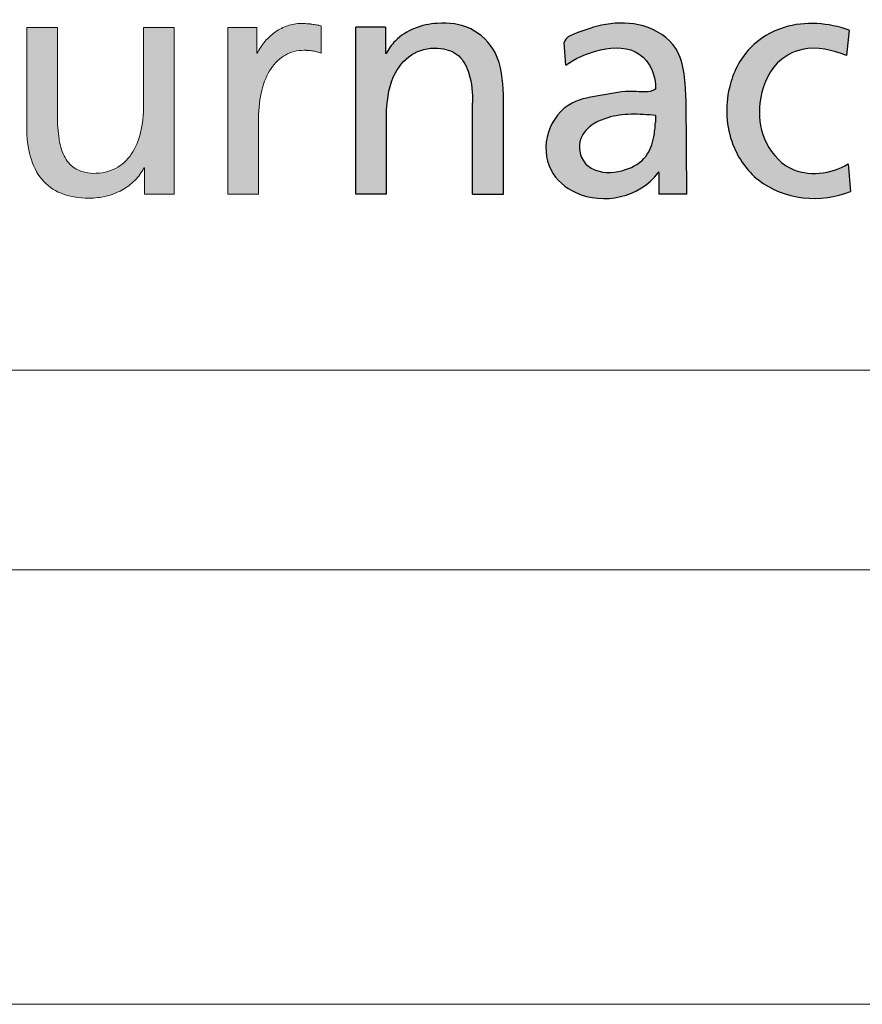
# Model space of a CAD drawing. Header units: millimetres. Extents: x 0 to 594, y 0 to 424.
# Tile 4 of 15: x 408 to 418, y 0 to 12. Entities that reach past the tile are written whole.
import ezdxf

# ---------------------------------------------------------------- set-up
doc = ezdxf.new("R2010")
doc.units = ezdxf.units.MM
doc.header["$LTSCALE"] = 0.25
doc.layers.add('FORMAT', color=7, linetype='Continuous')

# ---------------------------------------------------------------- blocks, each defined once
blk = doc.blocks.new('cajetin')
at = {"color": 7, "linetype": 'Continuous', "lineweight": 18}
for p, q in [((853.5, 7.5), (7.5, 7.5)), ((861, 0), (0, 0))]:
    blk.add_line(p, q, dxfattribs=at)
blk = doc.blocks.new('LOGO_sombreado')
at = {"linetype": 'Continuous'}
h = blk.add_hatch(color=7, dxfattribs=at)
edge = h.paths.add_edge_path(flags=0)
edge.add_line((8.928, 3.962), (8.875, 3.972))
edge.add_spline(control_points=[(8.875, 3.972), (8.858, 3.975), (8.841, 3.978), (8.823, 3.98)], knot_values=[22.132418, 22.132418, 22.132418, 22.132418, 23.132418, 23.132418, 23.132418, 23.132418], weights=[1, 1, 1, 1], degree=3, periodic=0)
edge.add_arc((8.709, 3.1), 0.888, 82.6219, 86.3614)
edge.add_spline(control_points=[(8.765, 3.986), (8.745, 3.987), (8.722, 3.988), (8.695, 3.988), (8.644, 3.988), (8.593, 3.979), (8.544, 3.963)], knot_values=[0.065266, 0.065266, 0.065266, 0.065266, 1.065266, 1.065266, 1.065266, 2.065266, 2.065266, 2.065266, 2.065266], weights=[1, 1, 1, 1, 1, 1, 1], degree=3, periodic=0)
edge.add_spline(control_points=[(8.544, 3.963), (8.495, 3.946), (8.448, 3.922), (8.404, 3.892)], knot_values=[2.065266, 2.065266, 2.065266, 2.065266, 3.065266, 3.065266, 3.065266, 3.065266], weights=[1, 1, 1, 1], degree=3, periodic=0)
edge.add_spline(control_points=[(8.404, 3.892), (8.36, 3.861), (8.319, 3.825), (8.283, 3.783)], knot_values=[3.065266, 3.065266, 3.065266, 3.065266, 4.065266, 4.065266, 4.065266, 4.065266], weights=[1, 1, 1, 1], degree=3, periodic=0)
edge.add_spline(control_points=[(8.283, 3.783), (8.248, 3.742), (8.218, 3.695), (8.194, 3.646)], knot_values=[4.065266, 4.065266, 4.065266, 4.065266, 5.065266, 5.065266, 5.065266, 5.065266], weights=[1, 1, 1, 1], degree=3, periodic=0)
edge.add_line((8.194, 3.646), (8.187, 3.646))
edge.add_line((8.187, 3.646), (8.187, 3.943))
edge.add_line((8.187, 3.943), (8.021, 3.943))
edge.add_line((8.021, 3.943), (7.856, 3.943))
edge.add_line((7.856, 3.943), (7.856, 3.703))
edge.add_line((7.856, 3.703), (7.856, 2.023))
edge.add_line((7.856, 2.023), (8.209, 2.023))
edge.add_spline(control_points=[(8.209, 2.023), (8.209, 2.314), (8.209, 2.605), (8.209, 2.896), (8.209, 3.017), (8.222, 3.126), (8.247, 3.222)], knot_values=[12.065266, 12.065266, 12.065266, 12.065266, 13.065266, 13.065266, 13.065266, 14.065266, 14.065266, 14.065266, 14.065266], weights=[1, 1, 1, 1, 1, 1, 1], degree=3, periodic=0)
edge.add_spline(control_points=[(8.247, 3.222), (8.271, 3.318), (8.307, 3.401), (8.352, 3.469)], knot_values=[14.065266, 14.065266, 14.065266, 14.065266, 15.065266, 15.065266, 15.065266, 15.065266], weights=[1, 1, 1, 1], degree=3, periodic=0)
edge.add_spline(control_points=[(8.352, 3.469), (8.398, 3.537), (8.454, 3.589), (8.518, 3.625)], knot_values=[15.065266, 15.065266, 15.065266, 15.065266, 16.065266, 16.065266, 16.065266, 16.065266], weights=[1, 1, 1, 1], degree=3, periodic=0)
edge.add_spline(control_points=[(8.518, 3.625), (8.582, 3.661), (8.654, 3.68), (8.733, 3.68)], knot_values=[16.065266, 16.065266, 16.065266, 16.065266, 17.065266, 17.065266, 17.065266, 17.065266], weights=[1, 1, 1, 1], degree=3, periodic=0)
edge.add_arc((8.733, 2.982), 0.698, 86.1548, 90.0023, ccw=False)
edge.add_spline(control_points=[(8.78, 3.678), (8.796, 3.677), (8.813, 3.675), (8.829, 3.673)], knot_values=[17.132418, 17.132418, 17.132418, 17.132418, 18.132418, 18.132418, 18.132418, 18.132418], weights=[1, 1, 1, 1], degree=3, periodic=0)
edge.add_spline(control_points=[(8.829, 3.673), (8.846, 3.67), (8.863, 3.667), (8.879, 3.662)], knot_values=[18.132418, 18.132418, 18.132418, 18.132418, 19.132418, 19.132418, 19.132418, 19.132418], weights=[1, 1, 1, 1], degree=3, periodic=0)
edge.add_spline(control_points=[(8.879, 3.662), (8.896, 3.658), (8.912, 3.652), (8.928, 3.646)], knot_values=[19.132418, 19.132418, 19.132418, 19.132418, 20.132418, 20.132418, 20.132418, 20.132418], weights=[1, 1, 1, 1], degree=3, periodic=0)
edge.add_line((8.928, 3.646), (8.928, 3.962))
h = blk.add_hatch(color=7, dxfattribs=at)
edge = h.paths.add_edge_path(flags=0)
edge.add_line((9.328, 2.026), (9.328, 3.946))
edge.add_line((9.328, 3.946), (9.67, 3.946))
edge.add_line((9.67, 3.946), (9.67, 3.641))
edge.add_line((9.67, 3.641), (9.678, 3.641))
edge.add_spline(control_points=[(9.678, 3.641), (9.704, 3.696), (9.793, 3.817), (10, 3.948), (10.305, 4.01), (10.669, 3.967), (10.997, 3.643), (11.021, 3.332), (11.026, 3.17)], knot_values=[0, 0, 0, 0, 0.090993, 0.223661, 0.358303, 0.55535, 0.750586, 1, 1, 1, 1], weights=[1, 1, 1, 1, 1, 1, 1, 1, 1], degree=3, periodic=0)
edge.add_line((11.026, 3.17), (11.026, 2.026))
edge.add_line((11.026, 2.026), (10.672, 2.026))
edge.add_line((10.672, 2.026), (10.672, 3.075))
edge.add_spline(control_points=[(10.672, 3.075), (10.669, 3.188), (10.66, 3.379), (10.536, 3.635), (10.28, 3.729), (9.984, 3.677), (9.726, 3.396), (9.691, 3.133), (9.683, 2.986)], knot_values=[0, 0, 0, 0, 0.181683, 0.307789, 0.426651, 0.591078, 0.760733, 1, 1, 1, 1], weights=[1, 1, 1, 1, 1, 1, 1, 1, 1], degree=3, periodic=0)
edge.add_line((9.683, 2.986), (9.681, 2.026))
edge.add_line((9.681, 2.026), (9.328, 2.026))
h = blk.add_hatch(color=7, dxfattribs=at)
edge = h.paths.add_edge_path(flags=0)
edge.add_spline(control_points=[(12.776, 3.232), (12.697, 3.183), (12.484, 3.232), (12.167, 3.156), (11.773, 3.111), (11.49, 2.752), (11.514, 2.287), (12.023, 1.86), (12.597, 1.99), (12.807, 2.27)], knot_values=[0, 0, 0, 0, 0.079966, 0.190057, 0.300094, 0.432511, 0.566689, 0.684622, 1, 1, 1, 1], weights=[1, 1, 1, 1, 1, 1, 1, 1, 1, 1], degree=3, periodic=0)
edge.add_spline(control_points=[(12.807, 2.27), (12.817, 2.296), (12.814, 2.27)], knot_values=[0, 0, 0, 1, 1, 1], weights=[1, 1, 1], degree=2, periodic=0)
edge.add_line((12.814, 2.27), (12.814, 2.023))
edge.add_line((12.814, 2.023), (13.139, 2.023))
edge.add_line((13.139, 2.023), (13.128, 3.106))
edge.add_spline(control_points=[(13.128, 3.106), (13.12, 3.292), (13.119, 3.706), (12.65, 4), (12.214, 4.002), (11.911, 3.898), (11.743, 3.828), (11.727, 3.77)], knot_values=[0, 0, 0, 0, 0.300445, 0.525135, 0.737289, 0.925487, 1, 1, 1, 1], weights=[1, 1, 1, 1, 1, 1, 1, 1], degree=3, periodic=0)
edge.add_line((11.727, 3.77), (11.744, 3.507))
edge.add_spline(control_points=[(11.744, 3.507), (11.927, 3.643), (12.567, 3.881), (12.789, 3.381), (12.776, 3.232)], knot_values=[0, 0, 0, 0, 0.658996, 1, 1, 1, 1], weights=[1, 1, 1, 1, 1], degree=3, periodic=0)
edge = h.paths.add_edge_path(flags=0)
edge.add_spline(control_points=[(12.776, 2.849), (12.772, 2.793), (12.762, 2.658), (12.682, 2.43), (12.419, 2.275), (12.142, 2.255), (11.913, 2.398), (11.87, 2.662), (12.044, 2.834), (12.252, 2.921), (12.499, 2.953), (12.683, 2.938), (12.776, 2.931)], knot_values=[0, 0, 0, 0, 0.068904, 0.168815, 0.283862, 0.42722, 0.488917, 0.605379, 0.695962, 0.771545, 0.884045, 1, 1, 1, 1], weights=[1, 1, 1, 1, 1, 1, 1, 1, 1, 1, 1, 1, 1], degree=3, periodic=0)
edge.add_line((12.776, 2.931), (12.776, 2.849))
h = blk.add_hatch(color=7, dxfattribs=at)
edge = h.paths.add_edge_path(flags=0)
edge.add_spline(control_points=[(5.713, 2.196), (5.772, 2.125), (5.847, 2.071), (5.937, 2.034)], knot_values=[55, 55, 55, 55, 56, 56, 56, 56], weights=[1, 1, 1, 1], degree=3, periodic=0)
edge.add_spline(control_points=[(5.937, 2.034), (6.028, 1.997), (6.135, 1.977), (6.259, 1.977)], knot_values=[56, 56, 56, 56, 57, 57, 57, 57], weights=[1, 1, 1, 1], degree=3, periodic=0)
edge.add_arc((6.259, 2.796), 0.818, 269.9868, 283.8904)
edge.add_spline(control_points=[(6.456, 2.001), (6.519, 2.017), (6.58, 2.04), (6.635, 2.071)], knot_values=[0, 0, 0, 0, 1, 1, 1, 1], weights=[1, 1, 1, 1], degree=3, periodic=0)
edge.add_spline(control_points=[(6.635, 2.071), (6.69, 2.101), (6.741, 2.137), (6.784, 2.181)], knot_values=[1, 1, 1, 1, 2, 2, 2, 2], weights=[1, 1, 1, 1], degree=3, periodic=0)
edge.add_spline(control_points=[(6.784, 2.181), (6.827, 2.224), (6.863, 2.273), (6.889, 2.328)], knot_values=[2, 2, 2, 2, 3, 3, 3, 3], weights=[1, 1, 1, 1], degree=3, periodic=0)
edge.add_line((6.889, 2.328), (6.896, 2.328))
edge.add_line((6.896, 2.328), (6.896, 2.023))
edge.add_line((6.896, 2.023), (7.067, 2.023))
edge.add_line((7.067, 2.023), (7.238, 2.023))
edge.add_line((7.238, 2.023), (7.238, 2.263))
edge.add_line((7.238, 2.263), (7.238, 3.943))
edge.add_line((7.238, 3.943), (6.885, 3.943))
edge.add_line((6.885, 3.943), (6.885, 3.721))
edge.add_spline(control_points=[(6.885, 3.721), (6.885, 3.647), (6.885, 3.573), (6.885, 3.499), (6.885, 3.35), (6.885, 3.202), (6.885, 3.054), (6.885, 2.937), (6.873, 2.829), (6.85, 2.734)], knot_values=[30, 30, 30, 30, 31, 31, 31, 33, 33, 33, 34, 34, 34, 34], weights=[1, 1, 1, 1, 1, 1, 1, 1, 1, 1], degree=3, periodic=0)
edge.add_spline(control_points=[(6.85, 2.734), (6.827, 2.637), (6.792, 2.553), (6.696, 2.414), (6.636, 2.359), (6.562, 2.321)], knot_values=[34, 34, 34, 34, 35, 35, 36, 36, 36, 36], weights=[1, 1, 1, 1, 1, 1], degree=3, periodic=0)
edge.add_spline(control_points=[(6.562, 2.321), (6.489, 2.284), (6.402, 2.263), (6.301, 2.263)], knot_values=[36, 36, 36, 36, 37, 37, 37, 37], weights=[1, 1, 1, 1], degree=3, periodic=0)
edge.add_spline(control_points=[(6.301, 2.263), (6.224, 2.268), (6.16, 2.285), (6.107, 2.315)], knot_values=[37, 37, 37, 37, 38, 38, 38, 38], weights=[1, 1, 1, 1], degree=3, periodic=0)
edge.add_spline(control_points=[(6.107, 2.315), (6.054, 2.345), (6.013, 2.388), (5.982, 2.445)], knot_values=[38, 38, 38, 38, 39, 39, 39, 39], weights=[1, 1, 1, 1], degree=3, periodic=0)
edge.add_spline(control_points=[(5.982, 2.445), (5.95, 2.501), (5.928, 2.571), (5.914, 2.655)], knot_values=[39, 39, 39, 39, 40, 40, 40, 40], weights=[1, 1, 1, 1], degree=3, periodic=0)
edge.add_spline(control_points=[(5.914, 2.655), (5.9, 2.739), (5.894, 2.837), (5.894, 2.949), (5.894, 3.115), (5.894, 3.28), (5.894, 3.446), (5.894, 3.529), (5.894, 3.612), (5.894, 3.695), (5.894, 3.777), (5.894, 3.86), (5.894, 3.943)], knot_values=[40, 40, 40, 40, 41, 41, 41, 43, 43, 43, 44, 44, 44, 45, 45, 45, 45], weights=[1, 1, 1, 1, 1, 1, 1, 1, 1, 1, 1, 1, 1], degree=3, periodic=0)
edge.add_line((5.894, 3.943), (5.54, 3.943))
edge.add_spline(control_points=[(5.54, 3.943), (5.54, 3.848), (5.54, 3.753), (5.54, 3.658), (5.54, 3.563), (5.54, 3.468), (5.54, 3.372), (5.54, 3.182), (5.54, 2.992), (5.54, 2.802), (5.54, 2.673), (5.554, 2.557), (5.583, 2.455)], knot_values=[49, 49, 49, 49, 50, 50, 50, 51, 51, 51, 53, 53, 53, 54, 54, 54, 54], weights=[1, 1, 1, 1, 1, 1, 1, 1, 1, 1, 1, 1, 1], degree=3, periodic=0)
edge.add_spline(control_points=[(5.583, 2.455), (5.611, 2.354), (5.655, 2.267), (5.713, 2.196)], knot_values=[54, 54, 54, 54, 55, 55, 55, 55], weights=[1, 1, 1, 1], degree=3, periodic=0)
at = {"layer": 'FORMAT'}
h = blk.add_hatch(color=256, dxfattribs=at)
edge = h.paths.add_edge_path(flags=0)
edge.add_spline(control_points=[(14.994, 2.372), (14.803, 2.254), (14.35, 2.197), (13.993, 2.642), (13.945, 3.102), (14.101, 3.522), (14.519, 3.756), (14.818, 3.682), (14.975, 3.62)], knot_values=[0, 0, 0, 0, 0.239736, 0.392762, 0.535377, 0.707741, 0.820778, 1, 1, 1, 1], weights=[1, 1, 1, 1, 1, 1, 1, 1, 1], degree=3, periodic=0)
edge.add_line((14.975, 3.62), (15.005, 3.913))
edge.add_spline(control_points=[(15.005, 3.913), (14.769, 3.994), (14.338, 4.032), (13.818, 3.724), (13.565, 3.214), (13.598, 2.624), (14.052, 1.977), (14.687, 1.916), (15.02, 2.056)], knot_values=[0, 0, 0, 0, 0.189442, 0.304437, 0.433405, 0.598153, 0.723513, 1, 1, 1, 1], weights=[1, 1, 1, 1, 1, 1, 1, 1, 1], degree=3, periodic=0)
edge.add_line((15.02, 2.056), (14.994, 2.372))
at = {"color": 7, "linetype": 'Continuous', "lineweight": 18}
blk.add_line((0, 0), (72.5, 0), dxfattribs=at)
blk.add_arc((6.259, 2.796), 0.818, 269.9868, 283.8904, dxfattribs=at)
at = {"color": 8, "linetype": 'Continuous', "lineweight": 0}
for points, knots in [([(8.765, 3.986), (8.745, 3.987), (8.722, 3.988), (8.695, 3.988), (8.644, 3.988), (8.593, 3.979), (8.544, 3.963)], [0.065266, 0.065266, 0.065266, 0.065266, 1.065266, 1.065266, 1.065266, 2.065266, 2.065266, 2.065266, 2.065266]), ([(5.894, 3.943), (5.864, 3.943), (5.835, 3.943), (5.805, 3.943), (5.746, 3.943), (5.688, 3.943), (5.629, 3.943), (5.599, 3.943), (5.57, 3.943), (5.54, 3.943)], [45, 45, 45, 45, 46, 46, 46, 48, 48, 48, 49, 49, 49, 49]), ([(5.54, 3.943), (5.54, 3.848), (5.54, 3.753), (5.54, 3.658), (5.54, 3.563), (5.54, 3.468), (5.54, 3.372), (5.54, 3.182), (5.54, 2.992), (5.54, 2.802), (5.54, 2.673), (5.554, 2.557), (5.583, 2.455)], [49, 49, 49, 49, 50, 50, 50, 51, 51, 51, 53, 53, 53, 54, 54, 54, 54]), ([(5.914, 2.655), (5.9, 2.739), (5.894, 2.837), (5.894, 2.949), (5.894, 3.115), (5.894, 3.28), (5.894, 3.446), (5.894, 3.529), (5.894, 3.612), (5.894, 3.695), (5.894, 3.777), (5.894, 3.86), (5.894, 3.943)], [40, 40, 40, 40, 41, 41, 41, 43, 43, 43, 44, 44, 44, 45, 45, 45, 45]), ([(7.238, 3.943), (7.209, 3.943), (7.179, 3.943), (7.15, 3.943), (7.091, 3.943), (7.032, 3.943), (6.973, 3.943), (6.944, 3.943), (6.914, 3.943), (6.885, 3.943)], [25, 25, 25, 25, 26, 26, 26, 28, 28, 28, 29, 29, 29, 29]), ([(7.238, 2.263), (7.238, 2.318), (7.238, 2.373), (7.238, 2.428), (7.238, 2.533), (7.238, 2.638), (7.238, 2.743), (7.238, 2.823), (7.238, 2.903), (7.238, 2.983), (7.238, 3.143), (7.238, 3.303), (7.238, 3.463), (7.238, 3.623), (7.238, 3.783), (7.238, 3.943)], [20, 20, 20, 20, 21, 21, 21, 22, 22, 22, 23, 23, 23, 24, 24, 24, 25, 25, 25, 25]), ([(6.885, 3.721), (6.885, 3.647), (6.885, 3.573), (6.885, 3.499), (6.885, 3.35), (6.885, 3.202), (6.885, 3.054), (6.885, 2.937), (6.873, 2.829), (6.85, 2.734)], [30, 30, 30, 30, 31, 31, 31, 33, 33, 33, 34, 34, 34, 34]), ([(8.209, 2.023), (8.209, 2.314), (8.209, 2.605), (8.209, 2.896), (8.209, 3.017), (8.222, 3.126), (8.247, 3.222)], [12.065266, 12.065266, 12.065266, 12.065266, 13.065266, 13.065266, 13.065266, 14.065266, 14.065266, 14.065266, 14.065266]), ([(6.85, 2.734), (6.827, 2.637), (6.792, 2.553), (6.696, 2.414), (6.636, 2.359), (6.562, 2.321)], [34, 34, 34, 34, 35, 35, 36, 36, 36, 36]), ([(6.889, 2.328), (6.89, 2.328), (6.892, 2.328), (6.893, 2.328), (6.894, 2.328), (6.894, 2.328), (6.894, 2.328), (6.894, 2.328), (6.895, 2.328), (6.895, 2.328), (6.895, 2.328), (6.895, 2.328), (6.895, 2.328), (6.896, 2.328), (6.896, 2.328), (6.896, 2.328)], [3, 3, 3, 3, 4, 4, 4, 5, 5, 5, 6, 6, 6, 7, 7, 7, 8, 8, 8, 8]), ([(6.896, 2.328), (6.896, 2.302), (6.896, 2.277), (6.896, 2.251), (6.896, 2.226), (6.896, 2.201), (6.896, 2.175), (6.896, 2.15), (6.896, 2.124), (6.896, 2.099), (6.896, 2.095), (6.896, 2.091), (6.896, 2.087), (6.896, 2.078), (6.896, 2.07), (6.896, 2.061), (6.896, 2.056), (6.896, 2.051), (6.896, 2.047), (6.896, 2.043), (6.896, 2.039), (6.896, 2.035), (6.896, 2.031), (6.896, 2.027), (6.896, 2.023)], [8, 8, 8, 8, 9, 9, 9, 10, 10, 10, 12, 12, 12, 13, 13, 13, 14, 14, 14, 15, 15, 15, 16, 16, 16, 17, 17, 17, 17])]:
    blk.add_open_spline(points, degree=3, knots=knots, dxfattribs=at)
for points, weights in [([(8.823, 3.98), (8.804, 3.983), (8.785, 3.985), (8.765, 3.986)], [1, 0.999645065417, 0.999645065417, 1]), ([(8.733, 3.68), (8.749, 3.68), (8.764, 3.679), (8.78, 3.678)], [1, 0.99962425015, 0.99962425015, 1])]:
    blk.add_rational_spline(points, weights, degree=3, dxfattribs=at)
for points in [[(8.875, 3.972), (8.858, 3.975), (8.841, 3.978), (8.823, 3.98)], [(8.928, 3.962), (8.911, 3.965), (8.893, 3.969), (8.875, 3.972)], [(6.885, 3.943), (6.885, 3.869), (6.885, 3.795), (6.885, 3.721)], [(8.021, 3.943), (7.966, 3.943), (7.911, 3.943), (7.856, 3.943)], [(7.856, 3.943), (7.856, 3.863), (7.856, 3.783), (7.856, 3.703)], [(8.187, 3.943), (8.132, 3.943), (8.077, 3.943), (8.021, 3.943)], [(8.187, 3.646), (8.187, 3.745), (8.187, 3.844), (8.187, 3.943)], [(8.404, 3.892), (8.36, 3.861), (8.319, 3.825), (8.283, 3.783)], [(8.544, 3.963), (8.495, 3.946), (8.448, 3.922), (8.404, 3.892)], [(8.928, 3.646), (8.928, 3.751), (8.928, 3.856), (8.928, 3.962)], [(8.283, 3.783), (8.248, 3.742), (8.218, 3.695), (8.194, 3.646)], [(7.856, 3.703), (7.856, 3.143), (7.856, 2.583), (7.856, 2.023)], [(8.194, 3.646), (8.192, 3.646), (8.189, 3.646), (8.187, 3.646)], [(8.518, 3.625), (8.582, 3.661), (8.654, 3.68), (8.733, 3.68)], [(8.78, 3.678), (8.796, 3.677), (8.813, 3.675), (8.829, 3.673)], [(8.829, 3.673), (8.846, 3.67), (8.863, 3.667), (8.879, 3.662)], [(8.879, 3.662), (8.896, 3.658), (8.912, 3.652), (8.928, 3.646)], [(8.352, 3.469), (8.398, 3.537), (8.454, 3.589), (8.518, 3.625)], [(8.247, 3.222), (8.271, 3.318), (8.307, 3.401), (8.352, 3.469)], [(5.982, 2.445), (5.95, 2.501), (5.928, 2.571), (5.914, 2.655)], [(5.583, 2.455), (5.611, 2.354), (5.655, 2.267), (5.713, 2.196)], [(6.107, 2.315), (6.054, 2.345), (6.013, 2.388), (5.982, 2.445)], [(6.301, 2.263), (6.224, 2.268), (6.16, 2.285), (6.107, 2.315)], [(6.562, 2.321), (6.489, 2.284), (6.402, 2.263), (6.301, 2.263)], [(6.784, 2.181), (6.827, 2.224), (6.863, 2.273), (6.889, 2.328)], [(5.713, 2.196), (5.772, 2.125), (5.847, 2.071), (5.937, 2.034)], [(6.635, 2.071), (6.69, 2.101), (6.741, 2.137), (6.784, 2.181)], [(7.238, 2.023), (7.238, 2.103), (7.238, 2.183), (7.238, 2.263)], [(6.456, 2.001), (6.519, 2.017), (6.58, 2.04), (6.635, 2.071)], [(5.937, 2.034), (6.028, 1.997), (6.135, 1.977), (6.259, 1.977)], [(6.896, 2.023), (6.953, 2.023), (7.01, 2.023), (7.067, 2.023)], [(7.067, 2.023), (7.124, 2.023), (7.181, 2.023), (7.238, 2.023)], [(7.856, 2.023), (7.974, 2.023), (8.092, 2.023), (8.209, 2.023)]]:
    blk.add_open_spline(points, degree=3, dxfattribs=at)
at = {"color": 7, "linetype": 'Continuous', "lineweight": 0}
blk.add_open_spline([(12.807, 2.27), (12.817, 2.296), (12.814, 2.27)], degree=2, dxfattribs=at)
at = {"layer": 'FORMAT', "color": 7}
for p, q in [((9.67, 3.946), (9.328, 3.946)), ((9.328, 2.026), (9.328, 3.946)), ((9.67, 3.946), (9.67, 3.641)), ((15.005, 3.913), (14.975, 3.62)), ((11.744, 3.507), (11.727, 3.77)), ((9.678, 3.641), (9.67, 3.641)), ((10.672, 2.026), (10.672, 3.075)), ((11.026, 2.026), (11.026, 3.17)), ((13.139, 2.023), (13.128, 3.106)), ((9.681, 2.026), (9.683, 2.986)), ((12.776, 2.931), (12.776, 2.849)), ((12.814, 2.27), (12.814, 2.023)), ((14.994, 2.372), (15.02, 2.056)), ((9.681, 2.026), (9.328, 2.026)), ((10.672, 2.026), (11.026, 2.026)), ((13.139, 2.023), (12.814, 2.023))]:
    blk.add_line(p, q, dxfattribs=at)
for points, knots in [([(11.026, 3.17), (11.021, 3.332), (10.997, 3.643), (10.669, 3.967), (10.305, 4.01), (10, 3.948), (9.793, 3.817), (9.704, 3.696), (9.678, 3.641)], [0, 0, 0, 0, 0.249414, 0.44465, 0.641697, 0.776339, 0.909007, 1, 1, 1, 1]), ([(13.128, 3.106), (13.12, 3.292), (13.119, 3.706), (12.65, 4), (12.214, 4.002), (11.911, 3.898), (11.743, 3.828), (11.727, 3.77)], [0, 0, 0, 0, 0.300445, 0.525135, 0.737289, 0.925487, 1, 1, 1, 1]), ([(15.005, 3.913), (14.769, 3.994), (14.338, 4.032), (13.818, 3.724), (13.565, 3.214), (13.598, 2.624), (14.052, 1.977), (14.687, 1.916), (15.02, 2.056)], [0, 0, 0, 0, 0.189442, 0.304437, 0.433405, 0.598153, 0.723513, 1, 1, 1, 1]), ([(11.744, 3.507), (11.927, 3.643), (12.567, 3.881), (12.789, 3.381), (12.776, 3.232)], [0, 0, 0, 0, 0.658996, 1, 1, 1, 1]), ([(9.683, 2.986), (9.691, 3.133), (9.726, 3.396), (9.984, 3.677), (10.28, 3.729), (10.536, 3.635), (10.66, 3.379), (10.669, 3.188), (10.672, 3.075)], [0, 0, 0, 0, 0.239267, 0.408922, 0.573349, 0.692211, 0.818317, 1, 1, 1, 1]), ([(14.975, 3.62), (14.818, 3.682), (14.519, 3.756), (14.101, 3.522), (13.945, 3.102), (13.993, 2.642), (14.35, 2.197), (14.803, 2.254), (14.994, 2.372)], [0, 0, 0, 0, 0.179222, 0.292259, 0.464623, 0.607238, 0.760264, 1, 1, 1, 1]), ([(12.776, 3.232), (12.697, 3.183), (12.484, 3.232), (12.167, 3.156), (11.773, 3.111), (11.49, 2.752), (11.514, 2.287), (12.023, 1.86), (12.597, 1.99), (12.807, 2.27)], [0, 0, 0, 0, 0.079966, 0.190057, 0.300094, 0.432511, 0.566689, 0.684622, 1, 1, 1, 1]), ([(12.776, 2.931), (12.683, 2.938), (12.499, 2.953), (12.252, 2.921), (12.044, 2.834), (11.87, 2.662), (11.913, 2.398), (12.142, 2.255), (12.419, 2.275), (12.682, 2.43), (12.762, 2.658), (12.772, 2.793), (12.776, 2.849)], [0, 0, 0, 0, 0.115955, 0.228455, 0.304038, 0.394621, 0.511083, 0.57278, 0.716138, 0.831185, 0.931096, 1, 1, 1, 1])]:
    blk.add_open_spline(points, degree=3, knots=knots, dxfattribs=at)

msp = doc.modelspace()

# ---------------------------------------------------------------- linework, layer by layer
at = {"color": 7, "linetype": 'Continuous', "lineweight": 18}
msp.add_line((402.554, 5.1742), (588.8258, 5.1742), dxfattribs=at)

# ---------------------------------------------------------------- block references
at = {"xscale": 0.689895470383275, "yscale": 0.689895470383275, "zscale": 0.689895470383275}
msp.add_blockref('cajetin', (0, 0), dxfattribs=at)
at = {"color": 7, "linetype": 'Continuous', "xscale": 1.034843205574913, "yscale": 1.034843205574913, "zscale": 1.034843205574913}
msp.add_blockref('LOGO_sombreado', (402.564, 7.5522), dxfattribs=at)

doc.saveas('drawing.dxf')
